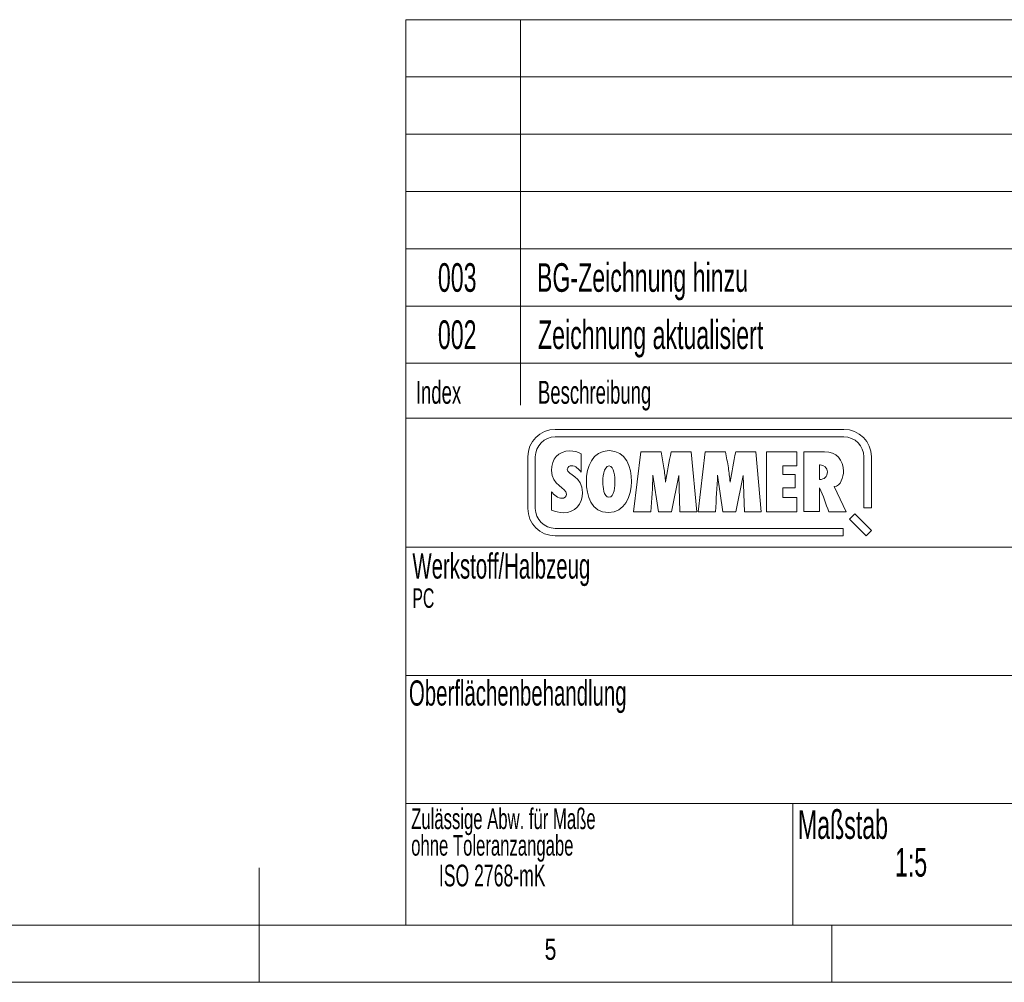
# Model space of a CAD drawing. Header units: millimetres. Extents: x 25 to 2116, y 25 to 1460.
# Tile 2 of 10: x 945 to 1375, y 25 to 445. Entities that reach past the tile are written whole.
import ezdxf

# ---------------------------------------------------------------- set-up
doc = ezdxf.new("R2010")
doc.units = ezdxf.units.MM
doc.header["$LTSCALE"] = 5
doc.styles.add('SLDTEXTSTYLE0', font='TXT', dxfattribs={"width": 0.75})
doc.styles.add('SLDTEXTSTYLE1', font='TXT', dxfattribs={"width": 0.605})

# ---------------------------------------------------------------- blocks, each defined once
blk = doc.blocks.new('Logo_SOMMER_2016_8')
at = {"lineweight": 18}
for p, q in [((460, 150), (40, 150)), ((40, 139.1), (460, 139.1)), ((164.3, 117.2), (154, 30.2)), ((194, 117.2), (164.3, 117.2)), ((237.8, 117.2), (208.7, 117.2)), ((245.8, 30.2), (237.8, 117.2)), ((258.2, 117.2), (247.9, 30.2)), ((287.9, 117.2), (258.2, 117.2)), ((331.7, 117.2), (302.5, 117.2)), ((339.7, 30.2), (331.7, 117.2)), ((347.4, 117.2), (347.4, 30.2)), ((391.7, 117.2), (347.4, 117.2)), ((391.7, 96.8), (391.7, 117.2)), ((401.6, 117.2), (401.6, 30.3)), ((431.8, 117.2), (401.6, 117.2)), ((0, 110), (0, 35)), ((10.9, 35), (10.9, 110)), ((77.6, 87.9), (77.6, 114.5)), ((489.1, 110), (489.1, 35.9)), ((500, 35.9), (500, 110)), ((371.1, 84.3), (371.1, 96.8)), ((371.1, 96.8), (391.7, 96.8)), ((424.5, 77), (424.5, 98.4)), ((182.1, 83.5), (190.1, 30.2)), ((209.1, 30.2), (219.6, 83)), ((219.6, 83), (221.4, 30.2)), ((276, 83.5), (284, 30.2)), ((302.9, 30.2), (313.5, 83)), ((313.5, 83), (315.3, 30.2)), ((389.3, 84.3), (371.1, 84.3)), ((389.3, 64.8), (389.3, 84.3)), ((424.7, 77), (424.5, 77)), ((34.5, 59.1), (34.6, 59.1)), ((34.6, 59.1), (34.6, 32.4)), ((370.9, 50.7), (370.9, 64.8)), ((370.9, 64.8), (389.3, 64.8)), ((424.6, 30.3), (424.6, 64.8)), ((463.4, 30.2), (445.8, 66.7)), ((391.3, 50.7), (370.9, 50.7)), ((391.3, 30.2), (391.3, 50.7)), ((154, 30.2), (179.2, 30.2)), ((190.1, 30.2), (209.1, 30.2)), ((221.4, 30.2), (245.8, 30.2)), ((247.9, 30.2), (272.9, 30.2)), ((284, 30.2), (302.9, 30.2)), ((315.3, 30.2), (339.7, 30.2)), ((347.4, 30.2), (391.3, 30.2)), ((401.6, 30.3), (424.6, 30.3)), ((438, 30.2), (463.4, 30.2)), ((489.1, 35.9), (500, 35.9)), ((475.8, 26.9), (468.1, 19.2)), ((468.1, 19.2), (492.3, -5)), ((500, 2.7), (475.8, 26.9)), ((459.1, 5.9), (40, 5.9)), ((459.1, -5), (459.1, 5.9)), ((492.3, -5), (500, 2.7)), ((40, -5), (459.1, -5))]:
    blk.add_line(p, q, dxfattribs=at)
for points in [[(40, 150), (17.9, 150), (0, 132.1), (0, 110)], [(500, 110), (500, 132.1), (482.1, 150), (460, 150)], [(10.9, 110), (10.9, 126), (24, 139.1), (40, 139.1)], [(460, 139.1), (476, 139.1), (489.1, 126), (489.1, 110)], [(61.2, 118.6), (44, 118.6), (34.4, 106.8), (34.4, 90.2)], [(77.6, 114.5), (73.2, 117.3), (66.4, 118.6), (61.2, 118.6)], [(118.2, 119.1), (94.1, 119.1), (85.2, 94.7), (85.2, 74.3)], [(151, 74), (151, 94.8), (143, 119.1), (118.2, 119.1)], [(198, 94.2), (196.9, 101.8), (195.1, 109.4), (194, 117.2)], [(208.7, 117.2), (205.5, 102.7), (203, 88.1), (200.6, 73.4)], [(291.9, 94), (290.7, 101.8), (288.9, 109.4), (287.9, 117.2)], [(302.5, 117.2), (299.4, 102.7), (296.8, 88.1), (294.4, 73.4)], [(459.4, 88.8), (459.4, 105.9), (449.1, 117.2), (431.8, 117.2)], [(34.4, 90.2), (34.4, 69), (56.5, 65.1), (56.5, 55.5)], [(57.5, 92.1), (57.5, 95.1), (61, 97.1), (63.5, 97.1)], [(79.6, 58.1), (79.6, 81.7), (57.5, 83.4), (57.5, 92.1)], [(63.5, 97.1), (69.6, 97.1), (74.1, 92.3), (77.6, 87.9)], [(109.1, 72.4), (109.1, 78), (110.2, 96.8), (118.2, 96.8)], [(118.2, 96.8), (125.9, 96.8), (126.8, 79.9), (126.8, 74.3)], [(200.6, 73.4), (199.7, 80.4), (199.2, 87.3), (198, 94.2)], [(294.4, 73.4), (293.5, 80.4), (293, 87.3), (291.9, 94)], [(424.5, 98.4), (424.9, 98.4), (425.2, 98.4), (425.6, 98.4)], [(435.9, 88.1), (435.9, 81.3), (431.3, 77), (424.7, 77)], [(425.6, 98.4), (431.2, 98.5), (435.9, 93.5), (435.9, 88.1)], [(445.8, 66.7), (455.4, 66.7), (459.4, 81.2), (459.4, 88.8)], [(85.2, 74.3), (85.2, 53.9), (92.5, 28.8), (117.3, 28.8)], [(117.8, 51.1), (110.5, 51.1), (109.1, 67.2), (109.1, 72.4)], [(117.3, 28.8), (141.1, 28.8), (151, 53.6), (151, 74)], [(126.8, 74.3), (126.8, 68.4), (126.3, 51.1), (117.8, 51.1)], [(179.2, 30.2), (180.3, 47.9), (181.7, 65.8), (182.1, 83.5)], [(272.9, 30.2), (274.2, 47.9), (275.6, 65.8), (276, 83.5)], [(49.8, 49.7), (44.4, 49.7), (37.6, 54.8), (34.5, 59.1)], [(51.3, 28.7), (68.7, 28.7), (79.6, 40.9), (79.6, 58.1)], [(424.6, 64.8), (430.3, 53.7), (433.6, 41.8), (438, 30.2)], [(56.5, 55.5), (56.5, 52), (52.9, 49.7), (49.8, 49.7)], [(0, 35), (0, 12.9), (17.9, -5), (40, -5)], [(40, 5.9), (24, 5.9), (10.9, 19), (10.9, 35)], [(34.6, 32.4), (40.4, 30.5), (45.2, 28.7), (51.3, 28.7)]]:
    blk.add_open_spline(points, degree=3, dxfattribs=at)
blk = doc.blocks.new('SW_NOTE_2')
at = {"color": 0, "linetype": 'Continuous', "lineweight": 0, "char_height": 9, "attachment_point": 1, "style": 'SLDTEXTSTYLE1'}
for s, insert in [('Zulässige Abw. für Maße', (0, 11.6)), ('ohne Toleranzangabe', (0, 0))]:
    blk.add_mtext(s, dxfattribs=dict(at, insert=insert))

msp = doc.modelspace()

# ---------------------------------------------------------------- linework, layer by layer
at = {"color": 7, "linetype": 'Continuous', "lineweight": 18}
for p, q in [((1114, 445.25), (1114, 50)), ((2050, 445.25), (1114, 445.25)), ((1164, 276.918), (1164, 445.25)), ((2050, 420.25), (1114, 420.25)), ((2050, 395.25), (1114, 395.25)), ((2050, 370.25), (1114, 370.25)), ((2050, 345.25), (1114, 345.25)), ((1114, 320.25), (2050, 320.25)), ((2050, 295.25), (1114, 295.25)), ((1114, 271.25), (1512, 271.25)), ((1387, 215), (1114, 215)), ((1387, 159), (1114, 159)), ((1387, 103), (1114, 103)), ((1283, 50), (1283, 103)), ((1050, 25), (1050, 75)), ((50, 50), (2050, 50)), ((1300, 50), (1300, 25)), ((25, 25), (2075, 25))]:
    msp.add_line(p, q, dxfattribs=at)

# ---------------------------------------------------------------- block references
at = {"color": 7, "linetype": 'Continuous', "xscale": 0.3000000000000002, "yscale": 0.3000000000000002, "zscale": 0.3000000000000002}
msp.add_blockref('Logo_SOMMER_2016_8', (1167.261, 221.398), dxfattribs=at)
at = {"color": 7, "linetype": 'Continuous', "lineweight": 0}
msp.add_blockref('SW_NOTE_2', (1116.345, 89.302), dxfattribs=at)

# ---------------------------------------------------------------- texts
at = {"color": 7, "linetype": 'Continuous', "lineweight": 0, "attachment_point": 1}
for s, insert, char_height, style in [('BG-Zeichnung hinzu', (1171.245, 338.949), 12.5, 'SLDTEXTSTYLE1'), ('003', (1128.002, 338.949), 12.5, 'SLDTEXTSTYLE1'), ('002', (1128.002, 313.99), 12.5, 'SLDTEXTSTYLE1'), ('Zeichnung aktualisiert', (1171.693, 313.99), 12.5, 'SLDTEXTSTYLE1'), ('Index', (1118.378, 287.578), 10, 'SLDTEXTSTYLE1'), ('Beschreibung', (1171.693, 287.578), 10, 'SLDTEXTSTYLE1'), ('Werkstoff/Halbzeug', (1116.88, 212.247), 11, 'SLDTEXTSTYLE1'), ('PC', (1116.88, 196.976), 8.5, 'SLDTEXTSTYLE1'), ('Oberflächenbehandlung', (1115.361, 156.81), 11, 'SLDTEXTSTYLE1'), ('Maßstab', (1285.183, 100.121), 12.5, 'SLDTEXTSTYLE1'), ('1:5', (1327.562, 83.645), 12.5, 'SLDTEXTSTYLE1'), ('ISO 2768-mK', (1128.439, 76.378), 9.5, 'SLDTEXTSTYLE1'), ('5', (1174.58, 44.081), 9.26, 'SLDTEXTSTYLE0')]:
    msp.add_mtext(s, dxfattribs=dict(at, insert=insert, char_height=char_height, style=style))

doc.saveas('drawing.dxf')
